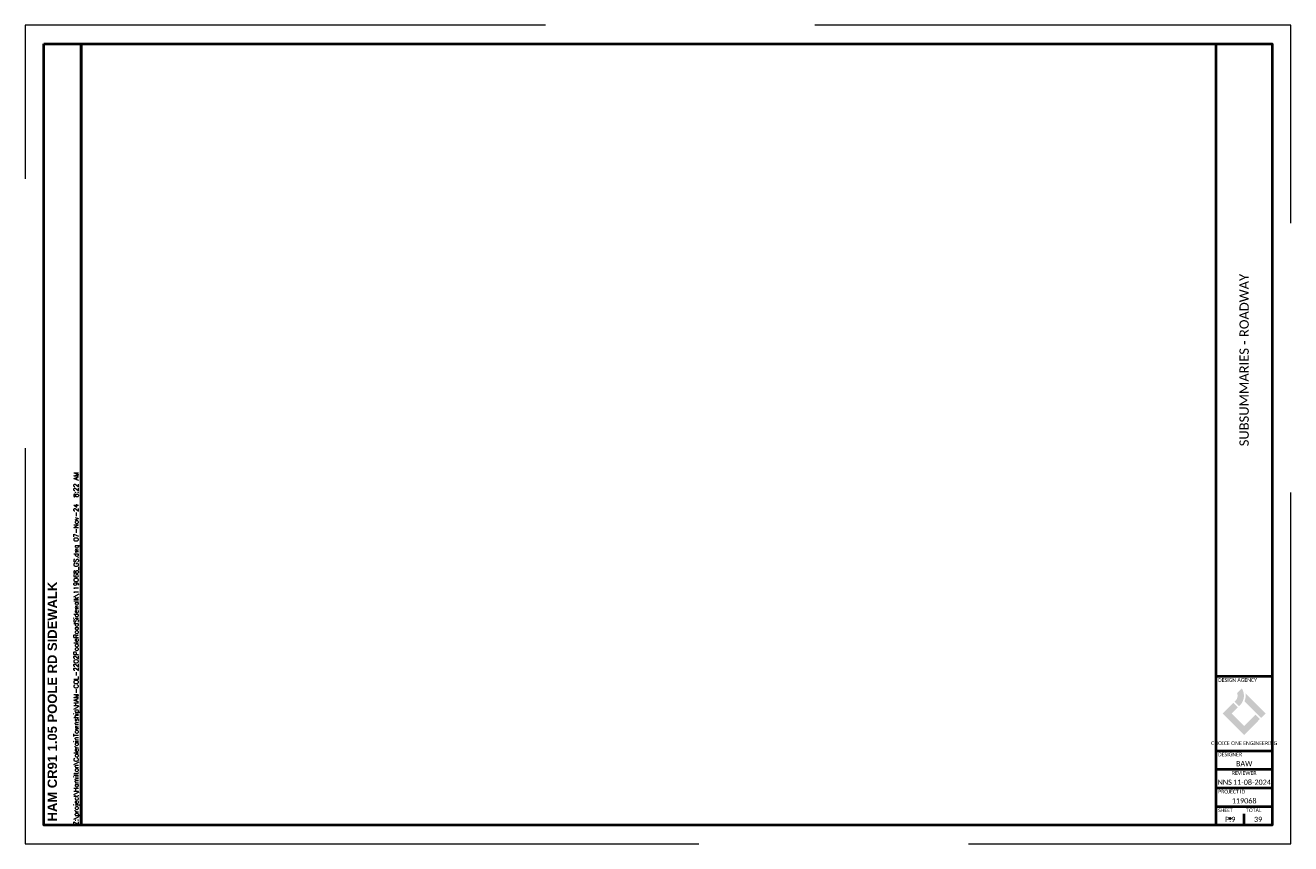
# Paper-space layout '001' of a CAD drawing. Header units: feet. Extents: x -1.5 to 32.5, y -0.6 to 21.4.
import ezdxf
from ezdxf.enums import TextEntityAlignment as Align

# ---------------------------------------------------------------- set-up
doc = ezdxf.new("R2010")
doc.units = ezdxf.units.FT
doc.header["$MEASUREMENT"] = 0
doc.linetypes.add('DGN Style 3', pattern=[25.340844, 18.100603, -7.240241])
doc.linetypes.add('OhDOT_USTN3', pattern=[0.22, 0.165, -0.055])
for name, color, linetype in [('SH_Border', 7, 'Continuous'), ('SH_Cut_Line', 7, 'OhDOT_USTN3'), ('SH_Data', 7, 'Continuous'), ('ST_Text', 9, 'Continuous')]:
    doc.layers.add(name, color=color, linetype=linetype)
doc.layers.add('SH_Data (Construction)', color=7, linetype='Continuous', lineweight=0)
doc.styles.add('DwgStamp', font='romans.shx')
doc.styles.add('ONE1', font='trebuc.ttf')
doc.styles.add('Style-Calibri', font='calibri.ttf')
doc.styles.add('Text - LeftTop 0.1', font='arial.ttf', dxfattribs={"height": 0.1})

psp = doc.layouts.new('001')

# ---------------------------------------------------------------- hatches: boundary and pattern name
at = {"layer": 'SH_Data', "true_color": 0x82bc00}
h = psp.add_hatch(color=62, dxfattribs=at)
h.dxf.hatch_style = 1
h.set_gradient(color1=(124, 43, 133), color2=(85, 50, 120), rotation=315, tint=1)
h.paths.add_polyline_path([(31.06, 3.425), (31.185, 3.551, -0.353311), (31.137, 3.095), (31.113, 3.071), (30.992, 3.191), (31.017, 3.216, 0.299693)])
h.paths.add_polyline_path([(31.285, 3.414, -0.134467), (31.259, 3.199), (31.583, 2.875), (31.703, 2.755), (31.824, 2.875)])
at = {"layer": 'SH_Data', "true_color": 0x94d500}
h = psp.add_hatch(color=62, dxfattribs=at)
h.dxf.hatch_style = 1
h.paths.add_polyline_path([(31.081, 3.039), (30.96, 3.159), (30.676, 2.875), (30.917, 2.875)])
h.paths.add_polyline_path([(31.671, 2.723), (31.551, 2.843), (31.25, 2.542), (31.25, 2.301)])
at = {"layer": 'SH_Data', "true_color": 0x82bc00}
h = psp.add_hatch(color=62, dxfattribs=at)
h.dxf.hatch_style = 1
h.paths.add_polyline_path([(30.917, 2.875), (30.676, 2.875), (31.25, 2.301), (31.25, 2.542)])

# ---------------------------------------------------------------- linework, layer by layer
at = {"layer": 'SH_Border', "color": 7, "linetype": 'Continuous', "lineweight": 40}
for p, q in [((30.5, -0.125), (30.5, 20.875)), ((30.5, 3.875), (32, 3.875)), ((30.5, 1.875), (32, 1.875)), ((30.5, 1.375), (32, 1.375)), ((30.5, 0.875), (32, 0.875)), ((30.5, 0.375), (32, 0.375)), ((30.5, 0.375), (32, 0.375))]:
    psp.add_line(p, q, dxfattribs=at)
at = {"layer": 'SH_Border', "color": 7, "linetype": 'Continuous', "lineweight": 40, "flags": 128}
for points in [[(-1, 20.875), (0, 20.875), (0, -0.125), (-1, -0.125), (-1, 20.875)], [(0, 20.875), (32, 20.875), (32, -0.125), (0, -0.125), (0, 20.875)]]:
    psp.add_lwpolyline(points, close=True, dxfattribs=at)
at = {"layer": 'SH_Cut_Line', "color": 7, "linetype": 'DGN Style 3', "lineweight": 0, "flags": 128}
psp.add_lwpolyline([(-1.5, -0.625), (32.5, -0.625), (32.5, 21.375), (-1.5, 21.375), (-1.5, -0.625)], close=True, dxfattribs=at)
at = {"layer": 'SH_Data', "color": 7, "lineweight": 40}
psp.add_line((31.25, -0.125), (31.25, 0.175), dxfattribs=at)
at = {"layer": 'SH_Data (Construction)', "color": 7, "lineweight": 40}
psp.add_point((30.875, 0.05), dxfattribs=at)

# ---------------------------------------------------------------- texts
at = {"layer": 'SH_Border', "color": 7, "linetype": 'Continuous', "style": 'DwgStamp'}
psp.add_text('Z:\\project\\Hamilton\\ColerainTownship\\HAM-COL-2202PooleRoadSidewalk\\119068_GS.dwg 07-Nov-24  8:22 AM', height=0.125, rotation=90, dxfattribs=at).set_placement((-0.075, -0.125))
at = {"layer": 'SH_Data', "style": 'ONE1', "width": 0.85}
psp.add_text('CHOICE ONE ENGINEERING', height=0.1, dxfattribs=at).set_placement((31.25, 2.027), align=Align.CENTER)
at = {"layer": 'SH_Data', "insert": (-0.9, -0.025), "char_height": 0.25, "attachment_point": 1, "rotation": 90, "style": 'Style-Calibri'}
psp.add_mtext('{\\fArial|b1|i0|c0|p34;\\W1;HAM CR91 1.05 POOLE RD SIDEWALK}', dxfattribs=at)
at = {"layer": 'SH_Data', "linetype": 'Continuous', "char_height": 0.1, "line_spacing_factor": 0.6, "style": 'Text - LeftTop 0.1'}
for s, insert, attachment_point in [('\\fCalibri|b0|i0|c00|p39;DESIGN AGENCY', (30.55, 3.825), 1), ('\\fCalibri|b0|i0|c00|p39;DESIGNER', (30.55, 1.825), 1), ('\\fCalibri|b0|i0|c00|p39;REVIEWER', (31.25, 1.325), 2), ('\\fCalibri|b0|i0|c00|p39;PROJECT ID', (30.55, 0.825), 1), ('\\fCalibri|b0|i0|c00|p39;SHEET', (30.55, 0.325), 1), ('\\fCalibri|b0|i0|c00|p39;TOTAL', (31.3, 0.325), 1)]:
    psp.add_mtext(s, dxfattribs=dict(at, insert=insert, attachment_point=attachment_point))
at = {"layer": 'SH_Data', "char_height": 0.14, "attachment_point": 5, "style": 'Style-Calibri'}
for s, insert in [('BAW', (31.25, 1.527)), ('NNS', (30.728, 1.027)), ('11-08-2024', (31.46, 1.027))]:
    psp.add_mtext(s, dxfattribs=dict(at, insert=insert))
at = {"layer": 'ST_Text', "color": 7, "linetype": 'Continuous', "lineweight": 0, "insert": (31.25, 12.375), "char_height": 0.25, "width": 6.58591, "attachment_point": 5, "rotation": 90, "line_spacing_factor": 0.6, "style": 'Style-Calibri'}
psp.add_mtext('SUBSUMMARIES - ROADWAY', dxfattribs=at)
at = {"layer": 'ST_Text', "color": 7, "linetype": 'Continuous', "lineweight": 0, "char_height": 0.14, "attachment_point": 5, "line_spacing_factor": 0.6, "style": 'Style-Calibri'}
for s, insert in [('119068', (31.25, 0.527)), ('P.9', (30.875, 0.027)), ('39', (31.625, 0.027))]:
    psp.add_mtext(s, dxfattribs=dict(at, insert=insert))

doc.saveas('drawing.dxf')
